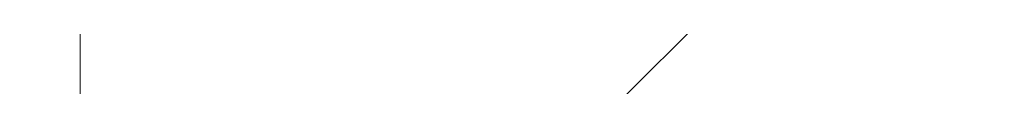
# Model space of a CAD drawing. Header units: millimetres. Extents: x -740 to 768, y -616 to 1219.
# Tile 151 of 256: x -179.4121 to -177.7352, y 291.5342 to 291.6105. Entities that reach past the tile are written whole.
import ezdxf

# ---------------------------------------------------------------- set-up
doc = ezdxf.new("R2010")
doc.units = ezdxf.units.MM
doc.layers.add('G-IMPT', color=8, linetype='Continuous')
doc.layers.add('P-SANR-FIXT', color=6, linetype='Continuous')

# ---------------------------------------------------------------- blocks, each defined once
blk = doc.blocks.new('QA3180M - QA3190_dwg-302884-_3D_')
at = {"layer": 'G-IMPT', "lineweight": 5}
mesh = blk.add_polyface(dxfattribs=at)
corners = [(185.4317228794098, -59.65955793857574), (188.9184104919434, -59.35451205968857, 6.06217766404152), (195.8917675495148, -58.74442484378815, 6.06217766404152), (199.3784551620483, -58.43937896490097), (199.6290212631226, -61.30343924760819), (199.8795873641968, -64.1674995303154), (200.1301716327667, -67.03155981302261), (200.380737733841, -69.8956155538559), (196.8940682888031, -70.20066143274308, 6.06217766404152), (189.920693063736, -70.81075319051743, 6.06217766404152), (186.4340236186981, -71.1157990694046), (186.1834393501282, -68.25173878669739), (185.932873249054, -65.38767850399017), (185.682288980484, -62.52361822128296)]
mesh.append_faces([[corners[k] for k in face] for face in [(8, 6, 7), (11, 9, 10)]], dxfattribs={"vtx0": -1})
mesh.append_faces([[corners[k] for k in face] for face in [(6, 8, 5)]], dxfattribs={"vtx0": -1, "vtx1": -1})
mesh.append_faces([[corners[k] for k in face] for face in [(2, 5, 8), (12, 1, 9)]], dxfattribs={"vtx0": -1, "vtx1": -1, "vtx2": -1})
mesh.append_faces([[corners[k] for k in face] for face in [(2, 8, 9, 1), (9, 11, 12)]], dxfattribs={"vtx0": -1, "vtx2": -1})
mesh.append_faces([[corners[k] for k in face] for face in [(12, 13, 1)]], dxfattribs={"vtx1": -1, "vtx2": -1})
mesh.append_faces([[corners[k] for k in face] for face in [(13, 0, 1)]], dxfattribs={"vtx2": -1})
mesh.append_faces([[corners[k] for k in face] for face in [(2, 3, 4, 5)]], dxfattribs={"vtx3": -1})
mesh = blk.add_polyface(dxfattribs=at)
corners = [(203.2124507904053, -67.84099895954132), (203.0011809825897, -67.8920632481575, 2.062015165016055), (202.3675714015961, -67.98151545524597, 4.043376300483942), (201.3416165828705, -68.10505896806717, 5.845911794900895), (202.8315692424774, -67.97470264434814, 2.090884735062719), (202.7053596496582, -67.98574393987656, -1.908944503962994), (200.9374988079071, -68.14041291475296, -5.553616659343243), (196.6565101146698, -68.42308098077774, -8.863708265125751), (191.2728271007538, -68.8024818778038, -9.291800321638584), (186.5029874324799, -69.1263038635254, -6.676886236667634), (183.9468389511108, -69.256287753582, -1.862458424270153), (184.432456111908, -69.12213442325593, 3.529062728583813), (187.7740399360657, -68.73799180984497, 7.775727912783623), (192.924924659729, -68.19341658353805, 9.495899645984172), (198.154710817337, -67.6427098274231, 8.090838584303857), (201.7432635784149, -67.23722040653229, 4.059381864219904), (202.5538609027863, -67.07425796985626, -1.299190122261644), (200.2833417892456, -67.17870290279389, -6.266869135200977), (195.6897449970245, -67.48786371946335, -9.155062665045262), (190.2928723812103, -67.86856359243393, -9.055218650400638), (185.8132584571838, -68.16812742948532, -6.004874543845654), (183.7227973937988, -68.2567257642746, -0.956597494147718), (184.7294946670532, -68.07629982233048, 4.374056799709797), (188.462878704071, -67.65820670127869, 8.268668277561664), (193.7320883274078, -67.10448868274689, 9.479753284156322), (198.8224026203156, -66.56493676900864, 7.571437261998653), (202.0090358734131, -66.19410184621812, 3.20036248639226), (202.2962458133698, -66.07744381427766, -2.203204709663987), (199.5728837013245, -66.2225476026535, -6.913779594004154), (194.7042673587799, -66.55456312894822, -9.35801516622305), (189.3365354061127, -66.93238345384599, -8.731158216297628), (185.1827010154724, -67.2041328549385, -5.267937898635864), (183.5864140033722, -67.2501420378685, -0.05464177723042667), (185.1048532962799, -67.02381137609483, 5.173925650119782), (189.2006970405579, -66.57385700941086, 8.685792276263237), (194.5460466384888, -66.01432993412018, 9.376673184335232), (199.428288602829, -65.4931499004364, 6.98872732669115), (202.1889304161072, -65.1586136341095, 2.312851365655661), (201.9499915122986, -65.08801928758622, -3.093311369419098), (198.7981490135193, -65.27162908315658, -7.503505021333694), (193.7131759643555, -65.62225720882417, -9.47189130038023), (188.4163880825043, -65.99306942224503, -8.323796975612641), (184.6212527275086, -66.2336434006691, -4.474323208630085), (183.5354541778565, -66.23616868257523, 0.8460527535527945), (185.5504837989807, -65.96559562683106, 5.918263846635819), (189.9761765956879, -65.48615087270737, 9.02029334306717), (195.3558627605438, -64.92401221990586, 9.184606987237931), (199.9690622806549, -64.4275490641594, 6.349426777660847), (202.2803674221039, -64.13120087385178, 1.409830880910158), (201.5173871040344, -64.10600255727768, -3.956486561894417), (197.9605547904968, -64.32561578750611, -8.031167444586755), (192.7285340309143, -64.69004212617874, -9.49848964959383), (187.5439667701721, -65.04983121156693, -7.839675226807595), (184.137197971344, -65.2561594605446, -3.634224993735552), (183.5717164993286, -65.21390640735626, 1.752114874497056), (186.0566847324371, -64.90270174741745, 6.598569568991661), (190.7768726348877, -64.39641451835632, 9.267691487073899), (196.1485469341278, -63.83488901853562, 8.903920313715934), (200.4535893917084, -63.3662948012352, 5.644055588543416), (202.2833650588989, -63.11207703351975, 0.5043531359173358), (201.0032106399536, -63.13121194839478, -4.780322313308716), (197.0688214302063, -63.38394452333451, -8.487184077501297), (191.740367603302, -63.75788608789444, -9.439260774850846), (186.7292272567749, -64.10202387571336, -7.287351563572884), (183.736786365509, -64.27135401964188, -2.759365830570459), (183.6967270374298, -64.18340517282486, 2.6508175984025), (186.620930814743, -63.83497531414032, 7.215747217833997), (191.5897772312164, -63.30600596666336, 9.426031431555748), (196.9112002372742, -62.74830018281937, 8.537533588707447), (200.8737308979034, -62.31012289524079, 4.877619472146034), (202.2001397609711, -62.10106952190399, -0.3942865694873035), (200.4145656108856, -62.1632477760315, -5.553616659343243), (202.176140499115, -62.00912836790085, -1.934584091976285), (202.3123422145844, -61.99721049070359, 2.069524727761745), (200.818683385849, -62.12788928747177, 5.845911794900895), (199.1164617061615, -62.31589561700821, 7.682792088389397), (197.0128837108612, -62.54045494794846, 9.03493804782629), (194.6391732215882, -62.7891861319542, 9.817911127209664), (192.147446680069, -63.04637882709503, 9.981680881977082), (189.6938173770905, -63.30131875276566, 9.516604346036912), (187.4320368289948, -63.54032578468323, 8.4513538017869), (185.5062641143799, -63.74822098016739, 6.853549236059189), (184.0381851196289, -63.9166654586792, 4.824440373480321), (183.1196547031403, -64.03818329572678, 2.490514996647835), (182.8091903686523, -64.10504422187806), (183.413659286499, -64.10769213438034, -3.417052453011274), (185.1497633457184, -64.01231278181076, -6.428102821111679), (187.8008006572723, -63.83507977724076, -8.658023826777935), (191.0595770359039, -63.60690965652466, -9.847879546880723), (194.5203214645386, -63.35858269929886, -9.84893326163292), (197.7813142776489, -63.13024907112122, -8.66018916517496), (200.4339321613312, -62.95289343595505, -6.430687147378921), (202.1711444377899, -62.8574187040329, -3.419969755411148), (202.7766670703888, -62.8600257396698), (202.1818450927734, -62.96760002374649, 3.417052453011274), (200.4555514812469, -63.17514095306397, 6.428102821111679), (197.8140157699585, -63.46094745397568, 8.658023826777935), (194.5651406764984, -63.802123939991, 9.847879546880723), (191.1138433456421, -64.158524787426, 9.84893326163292), (187.8627336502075, -64.49992382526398, 8.66018916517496), (185.2196173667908, -64.78588474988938, 6.430687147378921), (183.4922155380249, -64.99352560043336, 3.419969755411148), (182.8963580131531, -65.10124068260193), (183.500808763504, -65.10388859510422, -3.417052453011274), (185.2369128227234, -65.00850924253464, -6.428102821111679), (187.8879501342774, -64.83127623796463, -8.658023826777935), (191.1467265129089, -64.60310611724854, -9.847879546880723), (194.6074709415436, -64.35477916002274, -9.84893326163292), (197.8684819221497, -64.12644098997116, -8.66018916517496), (200.5210816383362, -63.94908989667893, -6.430687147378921), (202.2582939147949, -63.85361516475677, -3.419969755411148), (202.8638165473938, -63.85622220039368), (202.2690127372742, -63.96379194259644, 3.417052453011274), (200.542700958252, -64.17133287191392, 6.428102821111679), (197.9011652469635, -64.45713937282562, 8.658023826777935), (194.6522901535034, -64.79832040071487, 9.847879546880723), (191.2009928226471, -65.15471670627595, 9.84893326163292), (187.9498831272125, -65.49611574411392, 8.66018916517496), (185.3067850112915, -65.78207666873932, 6.430687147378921), (183.5793831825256, -65.9897175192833, 3.419969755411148), (182.9835074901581, -66.09743260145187), (183.587958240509, -66.1000850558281, -3.417052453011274), (185.3240804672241, -66.00470116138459, -6.428102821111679), (187.9751177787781, -65.82746815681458, -8.658023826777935), (191.2338759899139, -65.59930257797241, -9.847879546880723), (194.6946385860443, -65.35097107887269, -9.84893326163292), (197.9556313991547, -65.12263745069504, -8.66018916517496), (200.6082492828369, -64.94528181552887, -6.430687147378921), (202.3454615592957, -64.84980708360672, -3.419969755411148), (202.9509841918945, -64.85241411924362), (202.3561622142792, -64.95998840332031, 3.417052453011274), (200.6298686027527, -65.16752933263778, 6.428102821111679), (197.9883328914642, -65.4533358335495, 8.658023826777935), (194.7394396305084, -65.79451231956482, 9.847879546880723), (191.2881422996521, -66.15091316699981, 9.84893326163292), (188.0370326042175, -66.4923122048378, 8.66018916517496), (185.3939344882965, -66.7782731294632, 6.430687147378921), (183.6665326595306, -66.98591398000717, 3.419969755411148), (183.0706569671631, -67.09362906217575), (183.6751258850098, -67.09627697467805, -3.417052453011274), (185.4112299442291, -67.00089762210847, -6.428102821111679), (188.0622672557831, -66.82366461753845, -8.658023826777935), (191.3210436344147, -66.59549449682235, -9.847879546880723), (194.7817880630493, -66.34716753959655, -9.84893326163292), (198.0427808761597, -66.11882936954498, -8.66018916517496), (200.6953987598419, -65.94147827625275, -6.430687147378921), (202.4326110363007, -65.8460035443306, -3.419969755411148), (203.0381336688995, -65.8486105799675), (202.4433116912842, -65.95618486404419, 3.417052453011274), (200.7170180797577, -66.16372579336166, 6.428102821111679), (198.0754823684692, -66.44953229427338, 8.658023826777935), (194.8266072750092, -66.7907087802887, 9.847879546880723), (191.3753099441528, -67.14710508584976, 9.84893326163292), (188.1242002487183, -67.48850412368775, 8.66018916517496), (185.4810839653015, -67.77446959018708, 6.430687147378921), (183.7536821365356, -67.98210589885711, 3.419969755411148), (183.1578246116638, -68.0898209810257), (183.7622753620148, -68.09247343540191, -3.417052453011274), (185.4983794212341, -67.99709408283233, -6.428102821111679), (188.1494167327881, -67.8198565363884, -8.658023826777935), (191.4081931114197, -67.59169095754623, -9.847879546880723), (194.8689375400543, -67.34336400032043, -9.84893326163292), (198.1299485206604, -67.11502583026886, -8.66018916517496), (200.7825482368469, -66.93767473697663, -6.430687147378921), (202.5197605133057, -66.84220000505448, -3.419969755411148), (203.1252831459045, -66.84480704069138), (202.5304793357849, -66.95237678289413, 3.417052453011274), (200.8041675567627, -67.15991771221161, 6.428102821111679), (198.1626318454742, -67.44572421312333, 8.658023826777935), (194.9137567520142, -67.78690524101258, 9.847879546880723), (191.4624594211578, -68.14330154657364, 9.84893326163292), (188.2113497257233, -68.48470058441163, 8.66018916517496), (185.5682516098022, -68.77066150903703, 6.430687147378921), (183.8408497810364, -68.978302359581, 3.419969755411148), (183.2449740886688, -69.08601744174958), (183.8494248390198, -69.08866535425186, -3.417052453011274), (185.5855470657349, -68.99328600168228, -6.428102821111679), (188.2365843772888, -68.81605299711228, -8.658023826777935), (191.4953425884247, -68.58788287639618, -9.847879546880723), (194.9561051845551, -68.33955591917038, -9.84893326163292), (198.2170979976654, -68.11122229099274, -8.66018916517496), (200.8697158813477, -67.93386665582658, -6.430687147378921), (202.6069281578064, -67.83839192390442, -3.419969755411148), (201.9882704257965, -68.04848538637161, 4.216204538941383), (202.7684735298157, -67.98022556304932, 0.09097010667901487), (201.5369353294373, -62.20559620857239, 2.241666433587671), (201.5579732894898, -62.12342916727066, -2.249792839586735), (202.2442504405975, -62.00316942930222, 0.06747035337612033), (201.1557631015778, -62.09839890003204, -4.030874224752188), (201.8029983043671, -68.04950276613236, 5.035299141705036), (201.6659608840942, -62.05376136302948, -2.982729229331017), (201.6649435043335, -68.0767721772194, 5.031058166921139), (200.9862785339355, -62.14333620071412, -3.901704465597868), (200.9345556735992, -66.14999570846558, -4.558492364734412), (187.2596272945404, -67.06825815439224, -6.999547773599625), (196.2772454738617, -66.8347104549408, 8.525595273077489), (187.1527842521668, -66.79883419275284, 6.929858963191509), (200.808618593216, -65.32588176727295, 4.650789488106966), (184.226146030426, -68.1665150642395, 1.708729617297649), (196.2556624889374, -65.44694541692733, -8.487698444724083), (192.9913086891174, -67.67821365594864, -9.10514065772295), (202.1485622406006, -67.15573918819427, 1.38009594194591), (190.3494822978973, -68.46570192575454, 8.635814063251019), (184.0783534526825, -66.23490604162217, -1.814135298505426), (185.2249041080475, -69.19129807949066, -4.269672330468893), (190.1362504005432, -64.86993666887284, -8.669082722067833), (192.6660196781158, -65.20508154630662, 9.10245016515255), (201.8988681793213, -64.11860171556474, -1.273327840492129), (198.7970044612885, -68.28174694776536, -7.208662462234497), (184.814191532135, -65.05830180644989, 4.175342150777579), (189.2347974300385, -63.9299549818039, -8.363306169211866), (198.3010681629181, -63.60059190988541, 7.273988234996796), (201.6432878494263, -63.12164676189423, -2.137984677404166), (199.03601603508, -63.25758050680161, -6.633753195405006), (201.8214383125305, -68.06307842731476, -3.731280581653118), (193.9646686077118, -68.61278142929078, -9.077754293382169), (184.1896475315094, -69.18921335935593, 0.8333020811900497), (186.1032480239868, -68.93006311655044, 5.652395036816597), (188.8879072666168, -68.96439059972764, -7.984342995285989), (195.5398086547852, -67.91806093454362, 8.793369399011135), (192.0204013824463, -66.7434732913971, -9.044586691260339), (202.1526317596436, -66.13577510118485, 0.4985788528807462), (197.1385664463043, -66.38855763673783, -8.135897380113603), (191.8733718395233, -66.29409574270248, 9.031232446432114), (196.9871767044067, -65.7537399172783, 8.182700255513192), (184.3845665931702, -67.2271374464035, -2.661289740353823), (184.3456336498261, -67.13697670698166, 2.559642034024), (197.9865343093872, -67.33328104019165, -7.71096590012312), (199.948987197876, -67.43996511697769, 6.075110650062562), (201.4186104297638, -67.12648043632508, -3.783029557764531), (191.0974744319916, -67.3813476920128, 8.874210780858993), (184.7680279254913, -68.21242886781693, -3.480736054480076), (186.5961866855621, -67.86725553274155, 6.321362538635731), (188.053074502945, -68.01834551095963, -7.530046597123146), (200.4157283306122, -66.37951930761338, 5.385900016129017), (199.7389709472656, -64.21581144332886, -5.993827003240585), (186.5188294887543, -66.11335641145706, -6.399060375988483), (200.3740702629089, -65.1798241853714, -5.298408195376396), (191.0647911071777, -65.80766104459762, -8.897844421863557), (197.6624625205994, -64.67578064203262, 7.76701716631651), (201.1247148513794, -64.27937496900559, 3.879628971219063), (184.5429689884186, -66.1008844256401, 3.382158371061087), (187.7633392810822, -65.72587552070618, 7.469278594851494), (202.0694609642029, -65.12331418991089, -0.3902300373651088), (189.1053540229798, -63.57048836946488, 8.320889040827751), (185.233006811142, -64.18668894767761, -5.023359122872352), (183.7167657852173, -64.22737959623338, -0.05427408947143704), (185.1588289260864, -64.00918797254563, 4.933282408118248), (198.8924746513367, -62.52921380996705, 6.70757624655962), (194.2504978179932, -63.02715307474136, 8.981782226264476), (183.8544572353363, -65.23503066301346, -0.9410551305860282), (195.3445444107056, -64.50783122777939, -8.764828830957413), (185.8405823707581, -65.15299533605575, -5.736950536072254), (194.4045945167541, -63.57091530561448, -8.963222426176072), (193.4627007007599, -64.11565403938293, 9.085805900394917), (201.3684681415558, -63.23918591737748, 3.074204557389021), (188.4167695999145, -64.64956040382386, 7.93313052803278), (201.5655128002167, -62.06254988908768, 3.95771826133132)]
mesh.append_faces([[corners[k] for k in face] for face in [(162, 18, 161), (157, 21, 156), (26, 148, 234), (155, 22, 154), (168, 228, 167), (170, 13, 169), (165, 16, 164), (20, 158, 233), (141, 194, 140), (140, 31, 139), (138, 226, 137), (133, 224, 132), (136, 196, 135), (137, 33, 136), (35, 133, 223), (131, 197, 130), (64, 85, 245), (66, 81, 247), (38, 128, 243), (44, 118, 241), (8, 178, 215), (11, 173, 216), (184, 0, 4), (1, 4, 0), (182, 214, 181), (179, 215, 178), (174, 216, 173), (177, 9, 176), (70, 187, 185), (73, 185, 187), (171, 202, 170), (169, 219, 168), (204, 176, 9), (202, 171, 12), (203, 121, 42), (205, 106, 51), (144, 222, 143), (209, 101, 54), (134, 223, 133), (210, 88, 62), (207, 111, 48), (139, 225, 138), (208, 181, 6), (206, 116, 45), (31, 140, 194), (211, 96, 57), (193, 146, 27), (194, 141, 30), (6, 181, 214), (195, 151, 24), (164, 229, 163), (199, 126, 39), (200, 161, 18), (197, 131, 36), (198, 156, 21), (196, 136, 33), (154, 232, 153), (159, 233, 158), (201, 166, 15), (149, 234, 148), (37, 130, 197), (212, 93, 59), (106, 205, 105), (101, 209, 100), (102, 54, 101), (117, 45, 116), (116, 206, 115), (111, 207, 110), (113, 240, 112), (98, 254, 97), (246, 84, 64), (82, 247, 81), (85, 64, 84), (69, 74, 248), (78, 249, 77), (80, 244, 79), (75, 248, 74), (96, 211, 95), (91, 213, 90), (84, 246, 83), (97, 57, 96), (127, 39, 126), (126, 199, 125), (122, 42, 121), (121, 203, 120), (14, 168, 219), (124, 238, 123), (115, 46, 114), (120, 43, 119), (29, 143, 222), (119, 241, 118), (32, 138, 225), (129, 243, 128), (86, 245, 85), (83, 65, 82), (186, 72, 70), (76, 68, 75), (250, 103, 53), (55, 100, 209), (251, 108, 50), (52, 105, 205), (17, 163, 229), (23, 153, 232), (90, 61, 89), (254, 98, 56), (95, 58, 94), (41, 123, 238), (58, 95, 211), (257, 185, 73), (213, 91, 60)]], dxfattribs={"vtx0": -1, "vtx1": -1})
mesh.append_faces([[corners[k] for k in face] for face in [(231, 157, 158), (19, 159, 160), (172, 11, 217), (28, 144, 145), (124, 40, 238), (4, 1, 2), (183, 2, 189), (8, 177, 178), (99, 55, 256), (75, 68, 248), (104, 52, 252), (5, 182, 0), (192, 188, 190), (190, 186, 192), (10, 174, 175), (143, 29, 220), (148, 26, 221), (133, 35, 224), (138, 32, 226), (135, 196, 34), (163, 17, 227), (168, 14, 228), (153, 23, 230), (158, 20, 231), (37, 129, 130), (251, 107, 108), (51, 106, 107), (250, 102, 103), (242, 117, 118), (78, 67, 249), (67, 78, 79), (63, 86, 87), (236, 122, 123), (40, 124, 125), (49, 109, 110), (174, 10, 216), (182, 5, 214), (179, 7, 215), (144, 28, 222), (113, 47, 240), (134, 34, 223), (118, 44, 242), (169, 13, 219), (115, 206, 46), (139, 31, 225), (129, 37, 243), (80, 66, 244), (114, 46, 239), (83, 246, 65), (119, 43, 241), (86, 63, 245), (94, 58, 255), (82, 65, 247), (68, 76, 77), (164, 16, 229), (109, 49, 235), (90, 213, 61), (159, 19, 233), (149, 25, 234), (154, 22, 232), (55, 99, 100)]], dxfattribs={"vtx0": -1, "vtx2": -1})
mesh.append_faces([[corners[k] for k in face] for face in [(89, 61, 253, 62)]], dxfattribs={"vtx0": -1, "vtx3": -1})
mesh.append_faces([[corners[k] for k in face] for face in [(230, 24, 152), (162, 163, 227), (200, 19, 160), (198, 22, 155), (217, 12, 172), (172, 173, 11), (202, 13, 170), (166, 167, 15), (201, 16, 165), (220, 30, 142), (226, 33, 137), (224, 36, 132), (134, 135, 34), (131, 132, 36), (149, 150, 25), (108, 109, 50), (151, 152, 24), (195, 25, 150), (147, 148, 221), (142, 143, 220), (193, 28, 145), (146, 147, 27), (141, 142, 30), (152, 153, 230), (8, 218, 177), (179, 180, 7), (251, 51, 107), (208, 7, 180), (204, 10, 175), (183, 4, 2), (180, 181, 208), (184, 5, 0), (171, 172, 12), (175, 176, 204), (190, 72, 186), (145, 146, 193), (160, 161, 200), (165, 166, 201), (150, 151, 195), (155, 156, 198), (252, 53, 104), (256, 56, 99), (88, 89, 62), (257, 74, 69), (242, 45, 117), (239, 47, 114), (235, 50, 109), (111, 112, 48), (240, 48, 112), (236, 42, 122), (80, 81, 66), (98, 99, 56), (212, 60, 92), (255, 59, 94), (91, 92, 60), (210, 63, 87), (254, 57, 97), (249, 68, 77), (244, 67, 79), (127, 128, 237), (113, 114, 47), (207, 49, 110), (41, 236, 123), (203, 43, 120), (218, 9, 177), (38, 237, 128), (199, 40, 125), (221, 27, 147), (72, 187, 70), (250, 54, 102), (69, 185, 257), (103, 104, 53), (87, 88, 210), (93, 94, 59), (231, 21, 157), (228, 15, 167), (104, 105, 52), (237, 39, 127), (92, 93, 212), (227, 18, 162)]], dxfattribs={"vtx1": -1, "vtx2": -1})
mesh.append_faces([[corners[k] for k in face] for face in [(192, 71, 188)]], dxfattribs={"vtx2": -1})
mesh.append_faces([[corners[k] for k in face] for face in [(189, 3, 191, 183)]], dxfattribs={"vtx3": -1})
mesh = blk.add_polyface(dxfattribs=at)
corners = [(197.78671002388, -66.06026644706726, -8.227179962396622), (198.6185814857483, -66.24944458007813, -7.796749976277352), (200.3069231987, -65.89449713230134, -6.109151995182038), (191.4005627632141, -66.50757290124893, -9.35548534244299), (193.4215149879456, -66.61157727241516, -9.572900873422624), (194.6885161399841, -66.27436130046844, -9.35648625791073), (194.7745573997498, -65.51160807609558, -9.837169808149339), (197.3421877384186, -65.33422973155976, -8.51659271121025), (194.6013484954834, -65.27816483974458, -9.35648625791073), (197.7320621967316, -65.39479107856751, 8.225122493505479), (196.104726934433, -65.81609530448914, 9.057557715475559), (194.6458588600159, -65.7217333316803, 9.35548534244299), (196.3317842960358, -68.41138565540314, -9.057557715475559), (199.0641574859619, -68.219691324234, -8.121493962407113), (197.96100897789, -68.05265936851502, -8.227179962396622), (197.9935287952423, -68.38337137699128, 8.225122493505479), (197.6341212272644, -68.67104912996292, 8.51659271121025), (194.9073254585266, -68.710318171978, 9.35548534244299), (195.0747025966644, -68.94223079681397, 9.837169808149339), (192.2348868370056, -69.23693028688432, 9.520082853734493), (191.4877122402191, -67.50376482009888, -9.35548534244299), (192.0823888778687, -67.70987505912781, -9.941912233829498), (194.7756656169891, -67.27055776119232, -9.35648625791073), (199.7889315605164, -67.17476963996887, -6.89757816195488), (197.873859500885, -67.05646290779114, -8.227179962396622), (197.7267391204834, -67.30908647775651, -8.88873115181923), (195.98316822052, -64.4266088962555, -9.057557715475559), (198.7155414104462, -64.23491002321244, -8.121493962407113), (197.6123929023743, -64.06787806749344, -8.227179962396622), (197.6448945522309, -64.39859461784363, 8.225122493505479), (197.2855051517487, -64.68627237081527, 8.51659271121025), (194.5587093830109, -64.72553687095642, 9.35548534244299), (191.8862707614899, -65.25215352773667, 9.520082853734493), (194.7260865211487, -64.95745403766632, 9.837169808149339), (197.3781230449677, -63.32430971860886, -8.88873115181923), (199.4402973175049, -63.18999288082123, -6.89757816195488), (197.5252434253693, -63.07168614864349, -8.227179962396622), (198.3835849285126, -63.56331675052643, 7.796749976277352), (196.0553113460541, -63.81345137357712, 9.467015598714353), (197.5577450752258, -63.40239815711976, 8.225122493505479), (194.4715599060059, -63.72934495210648, 9.35548534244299), (193.202578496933, -64.10914553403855, 9.572900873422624), (191.1930536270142, -64.07062590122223, 9.35648625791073), (194.4270495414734, -63.28577646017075, -9.35648625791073), (194.5559479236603, -63.52470173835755, -9.415321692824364), (200.0669669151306, -63.12816889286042, 6.106697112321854), (200.0454566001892, -62.90591229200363, -6.109151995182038), (194.8201759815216, -67.71412171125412, 9.35548534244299), (193.5511945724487, -68.09392683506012, 9.572900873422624), (191.5416878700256, -68.05540266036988, 9.35648625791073), (197.9063611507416, -67.38717945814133, 8.225122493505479), (200.4155829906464, -67.11294565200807, 6.106697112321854), (198.7322010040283, -67.54809350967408, 7.796749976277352), (196.4039274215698, -67.79822813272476, 9.467015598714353), (194.7330265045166, -66.71792979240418, 9.35548534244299), (197.6699111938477, -66.65941683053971, 8.88873115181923), (194.8558024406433, -66.95213606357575, 9.415321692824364), (192.041693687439, -67.24485529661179, 9.941912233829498), (197.8192116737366, -66.39098299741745, 8.225122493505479), (194.904563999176, -67.50947849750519, -9.415321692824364), (199.7240736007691, -66.43359940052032, 6.89757816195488), (191.6288373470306, -69.05159912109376, 9.35648625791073), (194.8628150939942, -68.26674968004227, -9.35648625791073), (193.5994292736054, -68.6030845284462, -9.993620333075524), (198.8288702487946, -65.53041143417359, 8.121493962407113), (194.5141990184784, -64.28197292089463, -9.35648625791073), (193.2507950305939, -64.61830776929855, -9.993620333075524), (200.4812403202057, -67.88688551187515, -6.109151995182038), (191.5748617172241, -68.49996128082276, -9.35548534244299), (199.9098180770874, -65.15685592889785, -7.196016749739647), (200.219773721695, -64.8983052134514, -6.109151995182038), (197.6995423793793, -65.06407452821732, -8.227179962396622), (199.8449056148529, -64.41509070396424, 7.196016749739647), (191.2262456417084, -64.51517997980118, -9.35548534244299), (200.1326060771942, -63.90210875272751, -6.109151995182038), (191.7337546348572, -63.72509375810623, -9.941912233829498), (200.1541163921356, -64.1243653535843, 6.106697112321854), (196.2822415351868, -66.40741095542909, -9.467015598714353), (200.1935398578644, -68.39986746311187, 7.196016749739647), (200.2412840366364, -65.12055727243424, 6.106697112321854), (193.3805836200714, -66.10178371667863, 9.993620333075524), (191.3673707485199, -66.06301428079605, 9.35648625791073), (191.9267116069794, -65.7145117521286, -9.520082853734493), (194.5071863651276, -62.9673593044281, 9.415321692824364), (191.6930776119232, -63.26007853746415, 9.941912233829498), (194.3843922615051, -62.7331484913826, 9.35548534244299)]
mesh.append_faces([[corners[k] for k in face] for face in [(0, 1, 2), (3, 4, 5), (9, 10, 11), (15, 16, 17), (20, 21, 22), (23, 24, 25), (29, 30, 31), (32, 31, 33), (40, 41, 42), (41, 40, 38), (47, 48, 49), (50, 53, 47), (58, 55, 54), (48, 47, 53), (55, 58, 60), (17, 19, 61), (18, 17, 16), (12, 62, 63), (10, 9, 64), (26, 65, 66), (62, 12, 14), (68, 63, 62), (33, 31, 30), (65, 26, 28), (28, 27, 74), (76, 72, 29), (6, 8, 82)]], dxfattribs={"vtx0": -1, "vtx1": -1})
mesh.append_faces([[corners[k] for k in face] for face in [(17, 18, 19), (38, 40, 39), (37, 39, 45), (35, 46, 36), (13, 67, 14), (69, 70, 71), (29, 72, 30), (66, 65, 73), (43, 75, 44), (77, 0, 5), (15, 78, 16), (64, 9, 79), (22, 21, 59), (80, 81, 11), (0, 77, 1)]], dxfattribs={"vtx0": -1, "vtx2": -1})
mesh.append_faces([[corners[k] for k in face] for face in [(54, 55, 56, 57)]], dxfattribs={"vtx0": -1, "vtx3": -1})
mesh.append_faces([[corners[k] for k in face] for face in [(6, 7, 8), (12, 13, 14), (26, 27, 28), (34, 35, 36), (37, 38, 39), (36, 43, 34), (44, 34, 43), (50, 51, 52), (59, 25, 22), (52, 53, 50), (24, 22, 25), (71, 8, 7), (4, 77, 5), (7, 69, 71), (10, 80, 11), (83, 84, 85)]], dxfattribs={"vtx1": -1, "vtx2": -1})
mesh = blk.add_polyface(dxfattribs=at)
corners = [(187.2610625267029, -69.01970608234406, 5.291233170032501), (186.3675124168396, -69.12079002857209, 4.534057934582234), (187.2436217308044, -68.82046769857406, 5.291233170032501), (185.659288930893, -68.32715660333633, -2.685920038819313), (185.4127015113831, -68.12486153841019, -1.529705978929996), (185.4301241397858, -68.32409992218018, -1.529705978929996), (186.285268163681, -67.93160026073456, 4.078623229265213), (185.8590768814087, -68.19322128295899, 2.979989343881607), (185.841654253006, -67.99398289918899, 2.979989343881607), (185.5415635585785, -67.22558866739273, 2.61823845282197), (185.5241409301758, -67.02635028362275, 2.61823845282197), (186.0693474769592, -66.95521545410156, 3.666978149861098), (186.0867701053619, -67.15445383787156, 3.666978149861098), (186.9298327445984, -67.26513930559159, -4.945456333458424), (186.1778437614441, -67.10722289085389, -4.027943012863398), (186.1952845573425, -67.30646127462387, -4.027943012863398), (185.460718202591, -67.34778778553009, -3.110429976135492), (185.4432955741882, -67.1485494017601, -3.110429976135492), (185.3272052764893, -67.13578219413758, -1.940447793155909), (185.344627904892, -67.33502057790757, -1.940447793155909), (186.9124101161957, -67.0659009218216, -4.945456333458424), (185.2111149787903, -67.12301498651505, -0.7704655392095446), (185.228537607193, -67.32225337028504, -0.7704655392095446), (185.6418481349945, -68.12791821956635, -2.685920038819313), (185.3980221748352, -68.05637007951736, 1.881355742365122), (185.4154448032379, -68.25560846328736, 1.881355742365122), (184.9718127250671, -68.3179911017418, 0.7827219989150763), (184.9543900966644, -68.1187527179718, 0.7827219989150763), (185.1835367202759, -68.12180939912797, -0.3734919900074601), (185.2009775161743, -68.32104778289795, -0.3734919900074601), (185.0865041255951, -66.13707407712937, -1.174596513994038), (185.1059251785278, -66.35900366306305, -2.349193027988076), (185.0884843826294, -66.15976073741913, -2.349193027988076), (185.6975678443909, -69.0240571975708, 2.33331946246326), (185.9281678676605, -68.9878312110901, 3.111092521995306), (185.6953514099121, -69.22638405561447, 2.267028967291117), (186.707680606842, -68.28140176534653, -4.682787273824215), (185.8710129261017, -68.13097035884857, -3.84213409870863), (185.8884355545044, -68.33020874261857, -3.84213409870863), (186.0314319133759, -69.17358931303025, 3.400543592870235), (185.0950246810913, -67.11024777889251, 0.3995166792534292), (186.6319948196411, -67.0833235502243, 4.715717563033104), (186.6145540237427, -66.88408516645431, 4.715717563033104), (187.1597605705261, -66.81295487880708, 5.764457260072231), (187.1772013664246, -67.01219326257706, 5.764457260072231), (184.9789343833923, -67.09748057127, 1.569498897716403), (185.112447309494, -67.30948616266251, 0.3995166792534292), (186.3027089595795, -68.13083864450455, 4.078623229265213), (186.7289002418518, -67.8692130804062, 5.177256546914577), (186.7463410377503, -68.06845600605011, 5.177256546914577), (185.7327764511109, -66.12652784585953, -3.336267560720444), (185.7501990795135, -66.32576622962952, -3.336267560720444), (185.1039267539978, -66.33631246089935, -1.174596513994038), (185.0845238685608, -66.11438287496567), (185.1019464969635, -66.31362125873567), (186.1391288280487, -68.95469369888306, 3.82257537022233), (186.3500897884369, -68.9215516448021, 4.534057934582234), (184.9963570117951, -67.29671895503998, 1.569498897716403), (185.3592527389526, -69.2791787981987, 1.133514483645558), (185.0231722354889, -69.33197354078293), (185.2363496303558, -69.09650917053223, 0.7777731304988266), (185.0825254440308, -66.09169167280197, 1.174596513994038), (185.0979678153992, -66.2682433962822, 2.349193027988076), (185.0999662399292, -66.29093005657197, 1.174596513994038), (185.4669678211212, -69.06028318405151, 1.555546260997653), (187.6936124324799, -67.761738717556, 5.84512264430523), (186.394491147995, -66.29253333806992, -4.323342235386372), (186.6902398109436, -68.08216338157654, -4.682787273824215), (185.0057496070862, -69.13273515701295)]
mesh.append_faces([[corners[k] for k in face] for face in [(3, 4, 5), (6, 7, 8), (13, 14, 15), (14, 13, 20), (30, 31, 32), (36, 37, 38), (47, 48, 49), (7, 6, 47), (39, 55, 1), (2, 1, 56), (23, 38, 37), (15, 17, 16), (56, 1, 55), (58, 64, 35)]], dxfattribs={"vtx0": -1, "vtx1": -1})
mesh.append_faces([[corners[k] for k in face] for face in [(9, 10, 11, 12), (16, 17, 18, 19), (21, 22, 19, 18), (3, 23, 4), (24, 25, 26, 27), (34, 39, 35), (41, 42, 43, 44), (52, 30, 53, 54), (57, 45, 10, 9), (8, 7, 25, 24), (61, 62, 63), (53, 63, 54), (35, 64, 33), (27, 26, 29), (49, 48, 65), (45, 57, 46), (32, 31, 51), (39, 34, 55)]], dxfattribs={"vtx0": -1, "vtx2": -1})
mesh.append_faces([[corners[k] for k in face] for face in [(0, 1, 2), (28, 27, 29), (33, 34, 35), (21, 40, 22), (50, 32, 51), (58, 59, 60), (4, 28, 5), (11, 42, 12), (60, 64, 58), (29, 5, 28), (41, 12, 42), (51, 66, 50), (67, 37, 36), (3, 38, 23), (6, 48, 47), (14, 17, 15), (52, 31, 30)]], dxfattribs={"vtx1": -1, "vtx2": -1})
mesh.append_faces([[corners[k] for k in face] for face in [(40, 45, 46, 22)]], dxfattribs={"vtx1": -1, "vtx3": -1})
mesh.append_faces([[corners[k] for k in face] for face in [(59, 68, 60)]], dxfattribs={"vtx2": -1})
mesh = blk.add_polyface(dxfattribs=at)
corners = [(183.4018504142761, -70.8791674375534), (183.4454342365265, -71.37726566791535), (183.4890180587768, -71.87536389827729), (183.5325837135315, -72.37346212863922), (183.5761675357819, -72.87155581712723), (188.5571316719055, -72.43577663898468, 8.660253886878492), (198.5190781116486, -71.56422282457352, 8.660253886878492), (203.5000604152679, -71.12844364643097), (203.4564765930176, -70.63034541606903), (203.4129109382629, -70.1322471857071), (203.3693271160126, -69.63414895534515), (203.3257432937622, -69.13605526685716), (198.3447791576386, -69.57182990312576, 8.660253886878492), (188.3828327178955, -70.44338825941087, 8.660253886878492)]
mesh.append_faces([[corners[k] for k in face] for face in [(3, 5, 2)]], dxfattribs={"vtx0": -1, "vtx1": -1})
mesh.append_faces([[corners[k] for k in face] for face in [(13, 2, 9, 12), (9, 2, 6)]], dxfattribs={"vtx0": -1, "vtx1": -1, "vtx2": -1})
mesh.append_faces([[corners[k] for k in face] for face in [(2, 5, 6), (6, 8, 9), (12, 9, 10)]], dxfattribs={"vtx0": -1, "vtx2": -1})
mesh.append_faces([[corners[k] for k in face] for face in [(4, 5, 3), (1, 2, 13, 0)]], dxfattribs={"vtx1": -1})
mesh.append_faces([[corners[k] for k in face] for face in [(6, 7, 8), (10, 11, 12)]], dxfattribs={"vtx2": -1})
mesh = blk.add_polyface(dxfattribs=at)
corners = [(203.3257432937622, -69.13605526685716), (198.3447791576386, -69.57182990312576, -8.660253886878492), (188.3828327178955, -70.44338825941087, -8.660253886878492), (183.4018504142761, -70.8791674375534), (188.3828327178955, -70.44338825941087, 8.660253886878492), (198.3447791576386, -69.57182990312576, 8.660253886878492), (184.099191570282, -70.81816098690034), (188.7315032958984, -70.41288503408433, -8.054036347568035), (197.9961085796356, -69.60233767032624, -8.054036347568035), (202.6284203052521, -69.19706171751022), (197.9961085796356, -69.60233767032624, 8.054036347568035), (188.7315032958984, -70.41288503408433, 8.054036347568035)]
mesh.append_faces([[corners[k] for k in face] for face in [(6, 4, 11), (4, 6, 3), (11, 4, 10), (3, 7, 2), (7, 3, 6), (10, 5, 9), (5, 10, 4)]], dxfattribs={"vtx0": -1, "vtx1": -1})
mesh.append_faces([[corners[k] for k in face] for face in [(2, 7, 8), (9, 5, 0), (8, 0, 1), (0, 8, 9), (8, 1, 2)]], dxfattribs={"vtx0": -1, "vtx2": -1})
blk = doc.blocks.new('QA3180M - QTOO_QA3180M_SpoutForSinkBrushed-302885-_3D_')
at = {"extrusion": (-1, 0, 0), "rotation": 90}
blk.add_blockref('QA3180M - QA3190_dwg-302884-_3D_', (0, 0), dxfattribs=at)

msp = doc.modelspace()

# ---------------------------------------------------------------- block references
at = {"layer": 'P-SANR-FIXT', "lineweight": 5}
msp.add_blockref('QA3180M - QTOO_QA3180M_SpoutForSinkBrushed-302885-_3D_', (-173.2470334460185, 360.7952837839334, -0.9870787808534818), dxfattribs=at)

doc.saveas('drawing.dxf')
